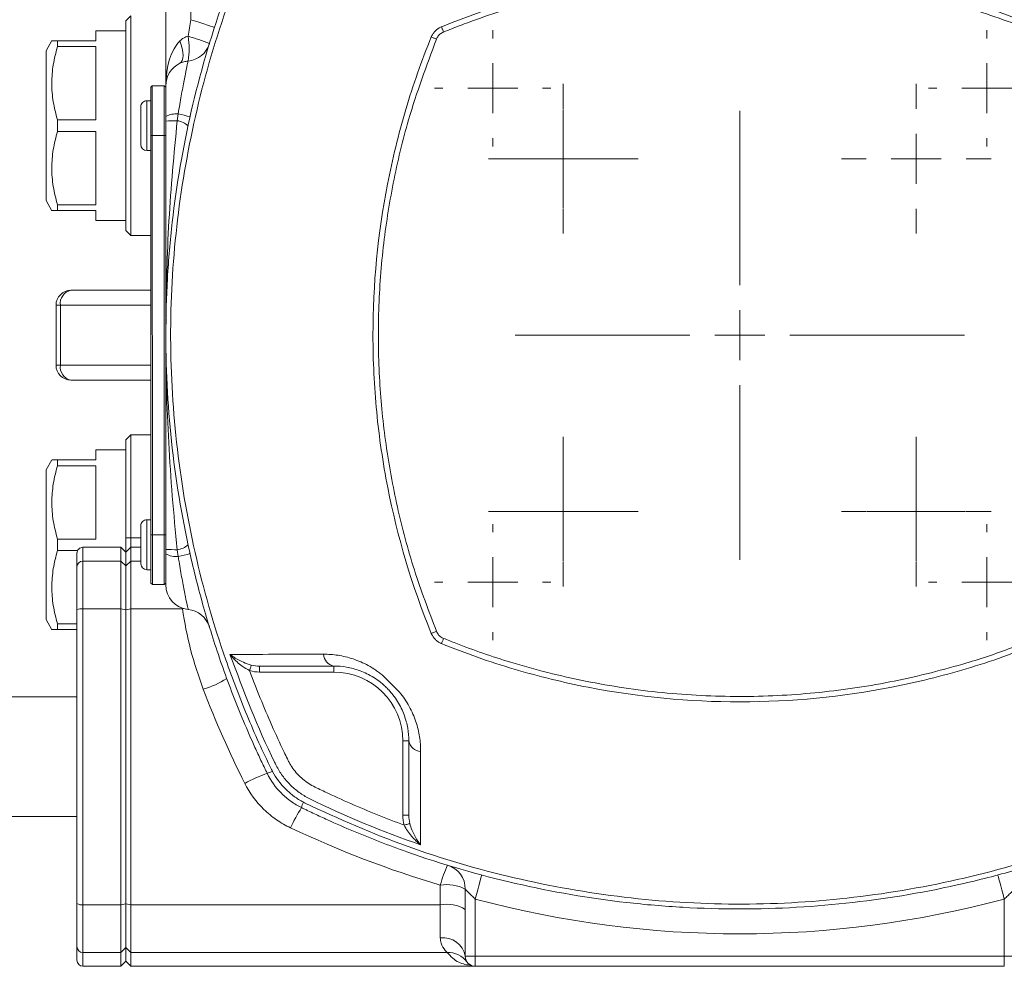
# Model space of a CAD drawing. Header units: millimetres. Extents: x -1 to 774, y -144 to 719.
# Tile 2 of 38: x 93 to 191, y -115 to -20. Entities that reach past the tile are written whole.
import ezdxf

# ---------------------------------------------------------------- set-up
doc = ezdxf.new("R2010")
doc.units = ezdxf.units.MM

# ---------------------------------------------------------------- blocks, each defined once
blk = doc.blocks.new('SW_CENTERMARKSYMBOL_5')
at = {"color": 0, "linetype": 'Continuous', "lineweight": 0}
for p, q in [((0, 5), (0, 20)), ((0, 0), (0, 2.5)), ((-5, 0), (-20, 0)), ((0, 0), (-2.5, 0)), ((0, 0), (0, -2.5)), ((0, 0), (2.5, 0)), ((5, 0), (20, 0)), ((0, -5), (0, -20))]:
    blk.add_line(p, q, dxfattribs=at)
blk = doc.blocks.new('SW_CENTERMARKSYMBOL_8')
at = {"color": 0, "linetype": 'Continuous', "lineweight": 0}
for p, q in [((0, 5), (0, 7.5)), ((0, 0), (0, 2.5)), ((-5, 0), (-7.5, 0)), ((0, 0), (-2.5, 0)), ((0, 0), (0, -2.5)), ((0, 0), (2.5, 0)), ((5, 0), (7.5, 0)), ((0, -5), (0, -7.5))]:
    blk.add_line(p, q, dxfattribs=at)
blk = doc.blocks.new('SW_CENTERMARKSYMBOL_10')
at = {"color": 0, "linetype": 'Continuous', "lineweight": 0}
for p, q in [((0, 5), (0, 7.5)), ((0, 0), (0, 2.5)), ((-5, 0), (-7.5, 0)), ((0, 0), (-2.5, 0)), ((0, 0), (0, -2.5)), ((0, 0), (2.5, 0)), ((5, 0), (7.5, 0)), ((0, -5), (0, -7.5))]:
    blk.add_line(p, q, dxfattribs=at)
blk = doc.blocks.new('SW_CENTERMARKSYMBOL_11')
at = {"color": 0, "linetype": 'Continuous', "lineweight": 0}
for p, q in [((0, 5), (0, 7.5)), ((0, 0), (0, 2.5)), ((-5, 0), (-7.5, 0)), ((0, 0), (-2.5, 0)), ((0, 0), (0, -2.5)), ((0, 0), (2.5, 0)), ((5, 0), (7.5, 0)), ((0, -5), (0, -7.5))]:
    blk.add_line(p, q, dxfattribs=at)
blk = doc.blocks.new('SW_CENTERMARKSYMBOL_12')
at = {"color": 0, "linetype": 'Continuous', "lineweight": 0}
for p, q in [((0, 5), (0, 7.5)), ((0, 0), (0, 2.5)), ((-5, 0), (-7.5, 0)), ((0, 0), (-2.5, 0)), ((0, 0), (0, -2.5)), ((0, 0), (2.5, 0)), ((5, 0), (7.5, 0)), ((0, -5), (0, -7.5))]:
    blk.add_line(p, q, dxfattribs=at)
blk = doc.blocks.new('SW_CENTERMARKSYMBOL_13')
at = {"color": 0, "linetype": 'Continuous', "lineweight": 0}
for p, q in [((0, 2.5), (0, 4.95)), ((0, 0), (0, 2.5)), ((-2.5, 0), (-4.95, 0)), ((0, 0), (-2.5, 0)), ((0, 0), (0, -2.5)), ((0, 0), (2.5, 0)), ((2.5, 0), (4.95, 0)), ((0, -2.5), (0, -4.95))]:
    blk.add_line(p, q, dxfattribs=at)
blk = doc.blocks.new('SW_CENTERMARKSYMBOL_15')
at = {"color": 0, "linetype": 'Continuous', "lineweight": 0}
for p, q in [((0, 5), (0, 5.825)), ((0, 0), (0, 2.5)), ((-5, 0), (-5.825, 0)), ((0, 0), (-2.5, 0)), ((0, 0), (0, -2.5)), ((0, 0), (2.5, 0)), ((5, 0), (5.825, 0)), ((0, -5), (0, -5.825))]:
    blk.add_line(p, q, dxfattribs=at)
blk = doc.blocks.new('SW_CENTERMARKSYMBOL_16')
at = {"color": 0, "linetype": 'Continuous', "lineweight": 0}
for p, q in [((0, 5), (0, 22.5)), ((0, 0), (0, 2.5)), ((-5, 0), (-22.5, 0)), ((0, 0), (-2.5, 0)), ((0, 0), (0, -2.5)), ((0, 0), (2.5, 0)), ((5, 0), (22.5, 0)), ((0, -5), (0, -22.5))]:
    blk.add_line(p, q, dxfattribs=at)
blk = doc.blocks.new('SW_CENTERMARKSYMBOL_17')
at = {"color": 0, "linetype": 'Continuous', "lineweight": 0}
for p, q in [((0, 5), (0, 5.825)), ((0, 0), (0, 2.5)), ((-5, 0), (-5.825, 0)), ((0, 0), (-2.5, 0)), ((0, 0), (0, -2.5)), ((0, 0), (2.5, 0)), ((5, 0), (5.825, 0)), ((0, -5), (0, -5.825))]:
    blk.add_line(p, q, dxfattribs=at)
blk = doc.blocks.new('SW_CENTERMARKSYMBOL_18')
at = {"color": 0, "linetype": 'Continuous', "lineweight": 0}
for p, q in [((0, 5), (0, 5.825)), ((0, 0), (0, 2.5)), ((-5, 0), (-5.825, 0)), ((0, 0), (-2.5, 0)), ((0, 0), (0, -2.5)), ((0, 0), (2.5, 0)), ((5, 0), (5.825, 0)), ((0, -5), (0, -5.825))]:
    blk.add_line(p, q, dxfattribs=at)
blk = doc.blocks.new('SW_CENTERMARKSYMBOL_19')
at = {"color": 0, "linetype": 'Continuous', "lineweight": 0}
for p, q in [((0, 5), (0, 5.825)), ((0, 0), (0, 2.5)), ((-5, 0), (-5.825, 0)), ((0, 0), (-2.5, 0)), ((0, 0), (0, -2.5)), ((0, 0), (2.5, 0)), ((5, 0), (5.825, 0)), ((0, -5), (0, -5.825))]:
    blk.add_line(p, q, dxfattribs=at)
blk = doc.blocks.new('SW_CENTERMARKSYMBOL_20')
at = {"color": 0, "linetype": 'Continuous', "lineweight": 0}
for p, q in [((0, 2.5), (0, 4.95)), ((0, 0), (0, 2.5)), ((-2.5, 0), (-4.95, 0)), ((0, 0), (-2.5, 0)), ((0, 0), (0, -2.5)), ((0, 0), (2.5, 0)), ((2.5, 0), (4.95, 0)), ((0, -2.5), (0, -4.95))]:
    blk.add_line(p, q, dxfattribs=at)
blk = doc.blocks.new('SW_CENTERMARKSYMBOL_21')
at = {"color": 0, "linetype": 'Continuous', "lineweight": 0}
for p, q in [((0, 2.5), (0, 4.95)), ((0, 0), (0, 2.5)), ((-2.5, 0), (-4.95, 0)), ((0, 0), (-2.5, 0)), ((0, 0), (0, -2.5)), ((0, 0), (2.5, 0)), ((2.5, 0), (4.95, 0)), ((0, -2.5), (0, -4.95))]:
    blk.add_line(p, q, dxfattribs=at)

msp = doc.modelspace()

# ---------------------------------------------------------------- linework, layer by layer
at = {"color": 7, "linetype": 'Continuous', "lineweight": 15}
for p, q in [((107.47, -26.337), (107.469, 23.663)), ((109.969, 23.663), (109.97, -19.714)), ((103.97, -19.337), (103.47, -19.837)), ((103.47, -20.837), (100.47, -20.837)), ((96.06, -21.815), (95.47, -22.837)), ((96.625, -21.837), (100.47, -21.837)), ((100.47, -22.413), (96.625, -22.413)), ((106.12, -26.337), (105.97, -26.487)), ((106.12, -26.337), (107.32, -26.337)), ((107.47, -26.487), (107.32, -26.337)), ((105.97, -27.837), (105.57, -27.837)), ((107.47, -29.872), (107.47, -29.416)), ((108.613, -29.842), (108.714, -29.157)), ((96.625, -29.761), (100.47, -29.761)), ((100.47, -30.913), (96.625, -30.913)), ((106.12, -31.337), (105.97, -31.337)), ((105.972, -71.337), (105.97, -31.337)), ((106.12, -31.337), (107.32, -31.337)), ((106.12, -31.337), (106.122, -71.337)), ((107.47, -31.337), (107.32, -31.337)), ((107.322, -71.337), (107.32, -31.337)), ((107.47, -31.337), (107.471, -51.162)), ((105.571, -32.837), (105.971, -32.837)), ((95.471, -37.837), (96.061, -38.86)), ((96.625, -38.261), (100.471, -38.261)), ((100.471, -38.837), (96.625, -38.837)), ((100.471, -39.837), (103.471, -39.837)), ((103.471, -40.837), (103.971, -41.337)), ((103.971, -41.337), (105.971, -41.337)), ((97.972, -46.835), (105.971, -46.835)), ((96.472, -48.335), (96.911, -48.335)), ((96.472, -48.335), (96.472, -54.335)), ((96.911, -54.335), (96.911, -48.335)), ((107.471, -51.512), (107.472, -71.337)), ((96.472, -54.335), (96.911, -54.335)), ((97.972, -55.835), (105.971, -55.835)), ((103.971, -61.337), (103.471, -61.837)), ((105.971, -61.337), (103.971, -61.337)), ((103.471, -62.837), (100.471, -62.837)), ((96.061, -63.815), (95.471, -64.837)), ((96.626, -63.837), (100.471, -63.837)), ((100.471, -64.413), (96.626, -64.413)), ((105.972, -69.837), (105.572, -69.837)), ((96.626, -71.761), (100.472, -71.761)), ((103.472, -71.66), (103.972, -71.628)), ((106.122, -71.337), (105.972, -71.337)), ((106.122, -71.337), (107.322, -71.337)), ((107.472, -71.337), (107.322, -71.337)), ((98.638, -72.913), (96.626, -72.913)), ((102.972, -72.587), (99.172, -72.587)), ((103.472, -73.087), (102.972, -72.587)), ((103.972, -72.587), (103.472, -73.087)), ((104.972, -72.587), (103.972, -72.587)), ((107.472, -73.257), (107.472, -72.801)), ((108.715, -73.516), (108.614, -72.831)), ((99.172, -73.973), (102.972, -73.973)), ((103.472, -74.465), (102.972, -73.973)), ((103.972, -73.973), (103.472, -74.465)), ((105.572, -74.837), (105.972, -74.837)), ((105.972, -76.187), (106.122, -76.337)), ((106.122, -76.337), (107.322, -76.337)), ((107.322, -76.337), (107.472, -76.187)), ((99.172, -78.757), (102.972, -78.757)), ((103.472, -78.85), (102.972, -78.757)), ((103.972, -78.757), (103.472, -78.85)), ((103.972, -78.757), (109.152, -78.757)), ((95.472, -79.837), (96.063, -80.86)), ((96.627, -80.261), (98.572, -80.261)), ((98.572, -80.837), (96.627, -80.837)), ((124.313, -85.095), (116.858, -85.095)), ((98.572, -87.587), (86.172, -87.587)), ((131.214, -99.45), (131.214, -91.995)), ((86.172, -99.587), (98.572, -99.587)), ((137.473, -113.586), (137.473, -106.847)), ((99.173, -108.417), (102.973, -108.416)), ((103.473, -108.324), (102.973, -108.416)), ((103.973, -108.416), (103.473, -108.324)), ((103.973, -108.416), (134.973, -108.416)), ((138.473, -107.851), (138.473, -113.586)), ((191.473, -113.584), (191.473, -107.849)), ((99.173, -113.2), (102.973, -113.2)), ((103.473, -112.709), (102.973, -113.2)), ((103.973, -113.2), (103.473, -112.709)), ((103.973, -113.2), (135.651, -113.199)), ((102.973, -114.587), (103.473, -114.087)), ((103.473, -114.087), (103.973, -114.587)), ((138.473, -113.586), (191.473, -113.584)), ((99.173, -114.587), (102.973, -114.587)), ((103.973, -114.587), (138.473, -114.586)), ((191.473, -114.584), (138.473, -114.586))]:
    msp.add_line(p, q, dxfattribs=at)
at = {"color": 8, "linetype": 'Continuous', "lineweight": 15}
for p, q in [((96.911, -48.335), (105.971, -48.335)), ((107.472, -50.915), (107.495, -49.595)), ((96.911, -54.335), (105.971, -54.335)), ((103.972, -71.628), (104.972, -71.628)), ((103.972, -73.973), (104.972, -73.973)), ((109.152, -78.757), (109.283, -78.74))]:
    msp.add_line(p, q, dxfattribs=at)
at = {"color": 7, "linetype": 'Continuous', "lineweight": 15, "flags": 128}
for points in [[(103.97, -19.337), (103.97, -19.381), (103.97, -19.733), (103.97, -20.426), (103.97, -21.438), (103.97, -22.735), (103.97, -24.277), (103.97, -26.013), (103.97, -27.889), (103.97, -29.843), (103.97, -31.813), (103.971, -33.736), (103.971, -35.549), (103.971, -37.195), (103.971, -38.62), (103.971, -39.78), (103.971, -40.635), (103.971, -41.16), (103.971, -41.337)], [(109.97, -19.714), (110.434, -19.864), (110.88, -20.009), (111.291, -20.142), (111.652, -20.259), (111.947, -20.355), (112.167, -20.426), (112.303, -20.47), (112.348, -20.485)], [(103.471, -40.837), (103.471, -40.658), (103.471, -40.128), (103.471, -39.264), (103.471, -38.096), (103.471, -36.664), (103.471, -35.017), (103.471, -33.21), (103.47, -31.306), (103.47, -29.368), (103.47, -27.463), (103.47, -25.656), (103.47, -24.009), (103.47, -22.577), (103.47, -21.409), (103.47, -20.546), (103.47, -20.016), (103.47, -19.837), (103.47, -19.837)], [(135.297, -20.954), (135.269, -20.885), (135.241, -20.815), (135.213, -20.747), (135.185, -20.68), (135.158, -20.614), (135.132, -20.55), (135.107, -20.489), (135.083, -20.43)], [(100.47, -21.837), (100.47, -21.404), (100.47, -21.09), (100.47, -20.9), (100.47, -20.837)], [(134.589, -21.663), (134.519, -21.635), (134.45, -21.606), (134.381, -21.578), (134.314, -21.551), (134.248, -21.524), (134.184, -21.498), (134.123, -21.473), (134.064, -21.449)], [(96.625, -22.413), (96.625, -22.334), (96.625, -22.257), (96.625, -22.183), (96.625, -22.11), (96.625, -22.039), (96.625, -21.969), (96.625, -21.902), (96.625, -21.837)], [(100.47, -29.761), (100.47, -28.67), (100.47, -27.601), (100.47, -26.569), (100.47, -25.587), (100.47, -24.669), (100.47, -23.826), (100.47, -23.071), (100.47, -22.413)], [(108.881, -24.087), (109.019, -23.978), (109.12, -23.807), (109.183, -23.577), (109.204, -23.295), (109.183, -22.97), (109.12, -22.611), (109.019, -22.23), (108.88, -21.837)], [(95.471, -37.837), (95.471, -37.738), (95.471, -37.304), (95.471, -36.545), (95.471, -35.495), (95.471, -34.204), (95.471, -32.732), (95.47, -31.148), (95.47, -29.526), (95.47, -27.942), (95.47, -26.47), (95.47, -25.179), (95.47, -24.129), (95.47, -23.37), (95.47, -22.936), (95.47, -22.837)], [(105.97, -31.337), (105.97, -30.39), (105.97, -29.481), (105.97, -28.642), (105.97, -27.907), (105.97, -27.304), (105.97, -26.856), (105.97, -26.58), (105.97, -26.487)], [(106.12, -26.337), (106.12, -26.433), (106.12, -26.717), (106.12, -27.179), (106.12, -27.801), (106.12, -28.559), (106.12, -29.423), (106.12, -30.361), (106.12, -31.337)], [(107.32, -31.337), (107.32, -30.361), (107.32, -29.423), (107.32, -28.559), (107.32, -27.801), (107.32, -27.179), (107.32, -26.717), (107.32, -26.433), (107.32, -26.337)], [(107.47, -29.416), (107.47, -28.797), (107.47, -28.211), (107.47, -27.679), (107.47, -27.217), (107.47, -26.842), (107.47, -26.564), (107.47, -26.394), (107.47, -26.337)], [(104.97, -30.337), (104.97, -29.61), (104.97, -28.993), (104.97, -28.581), (104.97, -28.437)], [(107.47, -29.416), (107.47, -29.481), (107.47, -30.39), (107.47, -31.337)], [(96.625, -30.913), (96.625, -30.769), (96.625, -30.625), (96.625, -30.481), (96.625, -30.337), (96.625, -30.193), (96.625, -30.049), (96.625, -29.905), (96.625, -29.761)], [(104.97, -32.237), (104.97, -32.092), (104.97, -31.68), (104.97, -31.064), (104.97, -30.337)], [(100.471, -38.261), (100.471, -37.603), (100.471, -36.848), (100.471, -36.005), (100.471, -35.087), (100.471, -34.105), (100.471, -33.073), (100.47, -32.004), (100.47, -30.913)], [(96.625, -38.837), (96.625, -38.772), (96.625, -38.704), (96.625, -38.635), (96.625, -38.564), (96.625, -38.491), (96.625, -38.416), (96.625, -38.34), (96.625, -38.261)], [(100.471, -39.837), (100.471, -39.773), (100.471, -39.583), (100.471, -39.27), (100.471, -38.837)], [(103.472, -71.66), (103.472, -69.718), (103.472, -67.867), (103.471, -66.173), (103.471, -64.696), (103.471, -63.486), (103.471, -62.588), (103.471, -62.031), (103.471, -61.837), (103.471, -61.837)], [(103.971, -61.337), (103.971, -61.356), (103.971, -61.651), (103.971, -62.296), (103.971, -63.268), (103.971, -64.537), (103.971, -66.06), (103.972, -67.788), (103.972, -69.664), (103.972, -71.628)], [(100.471, -63.837), (100.471, -63.404), (100.471, -63.09), (100.471, -62.9), (100.471, -62.837)], [(96.626, -64.413), (96.626, -64.334), (96.626, -64.257), (96.626, -64.183), (96.626, -64.11), (96.626, -64.039), (96.626, -63.969), (96.626, -63.902), (96.626, -63.837)], [(95.472, -79.837), (95.472, -79.738), (95.472, -79.304), (95.472, -78.545), (95.472, -77.495), (95.472, -76.204), (95.472, -74.732), (95.472, -73.148), (95.472, -71.526), (95.472, -69.942), (95.472, -68.47), (95.471, -67.179), (95.471, -66.129), (95.471, -65.37), (95.471, -64.936), (95.471, -64.837)], [(100.472, -71.761), (100.472, -70.67), (100.472, -69.601), (100.472, -68.569), (100.471, -67.587), (100.471, -66.669), (100.471, -65.826), (100.471, -65.071), (100.471, -64.413)], [(104.972, -72.337), (104.972, -71.61), (104.972, -70.993), (104.972, -70.581), (104.972, -70.437)], [(96.626, -72.913), (96.626, -72.769), (96.626, -72.625), (96.626, -72.481), (96.626, -72.337), (96.626, -72.193), (96.626, -72.049), (96.626, -71.905), (96.626, -71.761)], [(103.472, -73.087), (103.472, -72.871), (103.472, -72.284), (103.472, -71.66)], [(103.972, -71.628), (103.972, -72.147), (103.972, -72.587)], [(105.972, -76.187), (105.972, -76.093), (105.972, -75.817), (105.972, -75.369), (105.972, -74.766), (105.972, -74.031), (105.972, -73.193), (105.972, -72.283), (105.972, -71.337)], [(106.122, -71.337), (106.122, -72.312), (106.122, -73.25), (106.122, -74.114), (106.122, -74.872), (106.122, -75.494), (106.122, -75.956), (106.122, -76.241), (106.122, -76.337)], [(107.322, -76.337), (107.322, -76.241), (107.322, -75.956), (107.322, -75.494), (107.322, -74.872), (107.322, -74.114), (107.322, -73.25), (107.322, -72.312), (107.322, -71.337)], [(107.472, -71.337), (107.472, -72.283), (107.472, -73.193), (107.472, -73.257)], [(102.972, -73.973), (102.972, -73.368), (102.972, -72.934), (102.972, -72.674), (102.972, -72.587)], [(103.972, -72.587), (103.972, -72.587), (103.972, -72.678), (103.972, -72.94), (103.972, -73.372), (103.972, -73.973)], [(104.972, -74.237), (104.972, -74.092), (104.972, -73.68), (104.972, -73.064), (104.972, -72.337)], [(98.572, -74.563), (98.572, -73.962), (98.572, -73.532), (98.572, -73.273), (98.572, -73.187)], [(99.172, -73.973), (99.172, -74.205), (99.172, -74.564), (99.172, -75.041), (99.172, -75.627), (99.172, -76.307), (99.172, -77.067), (99.172, -77.89), (99.172, -78.757)], [(102.972, -78.757), (102.972, -77.89), (102.972, -77.067), (102.972, -76.307), (102.972, -75.627), (102.972, -75.041), (102.972, -74.564), (102.972, -74.205), (102.972, -73.973)], [(103.472, -74.465), (103.472, -73.867), (103.472, -73.438), (103.472, -73.178), (103.472, -73.087), (103.472, -73.087)], [(103.472, -73.087), (103.472, -73.173), (103.472, -73.432), (103.472, -73.863), (103.472, -74.465)], [(103.972, -73.973), (103.972, -74.205), (103.972, -74.564), (103.972, -75.041), (103.972, -75.627), (103.972, -76.307), (103.972, -77.067), (103.972, -77.89), (103.972, -78.757)], [(107.472, -76.337), (107.472, -76.279), (107.472, -76.109), (107.472, -75.832), (107.472, -75.456), (107.472, -74.994), (107.472, -74.462), (107.472, -73.877), (107.472, -73.257)], [(98.572, -78.868), (98.572, -78.088), (98.572, -77.347), (98.572, -76.663), (98.572, -76.051), (98.572, -75.524), (98.572, -75.094), (98.572, -74.772), (98.572, -74.563)], [(103.472, -78.85), (103.472, -78.055), (103.472, -77.301), (103.472, -76.604), (103.472, -75.98), (103.472, -75.444), (103.472, -75.006), (103.472, -74.677), (103.472, -74.465)], [(103.472, -74.465), (103.472, -74.677), (103.472, -75.006), (103.472, -75.444), (103.472, -75.98), (103.472, -76.604), (103.472, -77.301), (103.472, -78.055), (103.472, -78.85)], [(98.573, -108.305), (98.573, -104.654), (98.572, -100.978), (98.572, -97.287), (98.572, -93.587), (98.572, -89.887), (98.572, -86.196), (98.572, -82.52), (98.572, -78.868)], [(99.172, -78.757), (99.172, -82.436), (99.172, -86.14), (99.172, -89.859), (99.172, -93.587), (99.172, -97.314), (99.172, -101.034), (99.173, -104.737), (99.173, -108.417)], [(102.973, -108.416), (102.973, -104.737), (102.972, -101.034), (102.972, -97.314), (102.972, -93.587), (102.972, -89.859), (102.972, -86.14), (102.972, -82.436), (102.972, -78.757)], [(103.473, -108.324), (103.473, -104.668), (103.472, -100.987), (103.472, -97.291), (103.472, -93.587), (103.472, -89.882), (103.472, -86.186), (103.472, -82.506), (103.472, -78.85)], [(103.472, -78.85), (103.472, -82.506), (103.472, -86.186), (103.472, -89.882), (103.472, -93.587), (103.472, -97.291), (103.472, -100.987), (103.473, -104.668), (103.473, -108.324)], [(103.972, -78.757), (103.972, -82.436), (103.972, -86.14), (103.972, -89.859), (103.972, -93.587), (103.972, -97.314), (103.972, -101.034), (103.973, -104.737), (103.973, -108.416)], [(96.627, -80.837), (96.627, -80.772), (96.627, -80.704), (96.627, -80.635), (96.627, -80.564), (96.627, -80.491), (96.627, -80.416), (96.627, -80.34), (96.627, -80.261)], [(134.59, -81.009), (134.521, -81.037), (134.451, -81.065), (134.383, -81.093), (134.316, -81.121), (134.25, -81.148), (134.186, -81.174), (134.125, -81.199), (134.066, -81.223)], [(135.299, -81.717), (135.271, -81.787), (135.242, -81.856), (135.214, -81.925), (135.187, -81.992), (135.16, -82.058), (135.134, -82.122), (135.109, -82.183), (135.085, -82.242)], [(116.032, -84.394), (116.024, -84.423), (116.011, -84.467), (115.994, -84.526), (115.974, -84.596), (115.95, -84.677), (115.924, -84.765), (115.897, -84.859), (115.869, -84.956)], [(116.858, -84.495), (116.858, -84.507), (116.858, -84.541), (116.858, -84.596), (116.858, -84.671), (116.858, -84.762), (116.858, -84.865), (116.858, -84.978), (116.858, -85.095)], [(124.313, -84.495), (124.313, -84.506), (124.313, -84.54), (124.313, -84.596), (124.313, -84.671), (124.313, -84.761), (124.313, -84.865), (124.313, -84.978), (124.313, -85.095)], [(131.814, -91.995), (131.802, -91.995), (131.768, -91.995), (131.712, -91.995), (131.638, -91.995), (131.547, -91.995), (131.443, -91.995), (131.331, -91.995), (131.214, -91.995)], [(131.814, -99.45), (131.802, -99.45), (131.768, -99.45), (131.713, -99.45), (131.638, -99.45), (131.547, -99.45), (131.443, -99.45), (131.331, -99.45), (131.214, -99.45)], [(131.915, -100.276), (131.886, -100.284), (131.841, -100.297), (131.783, -100.314), (131.713, -100.335), (131.632, -100.358), (131.544, -100.384), (131.45, -100.411), (131.353, -100.44)], [(138.473, -107.851), (138.599, -107.38), (138.72, -106.927), (138.832, -106.509), (138.93, -106.143), (139.01, -105.843), (139.07, -105.62), (139.106, -105.482), (139.119, -105.436)], [(191.473, -107.849), (191.347, -107.378), (191.225, -106.925), (191.114, -106.508), (191.016, -106.142), (190.935, -105.841), (190.875, -105.618), (190.839, -105.481), (190.826, -105.434)], [(134.973, -108.416), (134.973, -108.17), (134.973, -107.924), (134.973, -107.678), (134.973, -107.432), (134.973, -107.185), (134.973, -106.939), (134.973, -106.692), (134.973, -106.445)], [(98.573, -112.611), (98.573, -112.402), (98.573, -112.079), (98.573, -111.65), (98.573, -111.123), (98.573, -110.51), (98.573, -109.826), (98.573, -109.086), (98.573, -108.305)], [(99.173, -108.417), (99.173, -109.284), (99.173, -110.106), (99.173, -110.867), (99.173, -111.547), (99.173, -112.132), (99.173, -112.61), (99.173, -112.968), (99.173, -113.2)], [(102.973, -113.2), (102.973, -112.968), (102.973, -112.61), (102.973, -112.132), (102.973, -111.547), (102.973, -110.866), (102.973, -110.106), (102.973, -109.284), (102.973, -108.416)], [(103.473, -112.709), (103.473, -112.496), (103.473, -112.168), (103.473, -111.73), (103.473, -111.193), (103.473, -110.57), (103.473, -109.873), (103.473, -109.119), (103.473, -108.324)], [(103.473, -108.324), (103.473, -109.119), (103.473, -109.873), (103.473, -110.57), (103.473, -111.193), (103.473, -111.73), (103.473, -112.168), (103.473, -112.496), (103.473, -112.709)], [(103.973, -108.416), (103.973, -109.284), (103.973, -110.106), (103.973, -110.866), (103.973, -111.547), (103.973, -112.132), (103.973, -112.61), (103.973, -112.968), (103.973, -113.2)], [(134.973, -111.738), (134.973, -111.398), (134.973, -111.031), (134.973, -110.64), (134.973, -110.228), (134.973, -109.796), (134.973, -109.348), (134.973, -108.887), (134.973, -108.416)], [(98.573, -113.987), (98.573, -113.901), (98.573, -113.642), (98.573, -113.212), (98.573, -112.611)], [(102.973, -114.587), (102.973, -114.5), (102.973, -114.239), (102.973, -113.806), (102.973, -113.2)], [(103.473, -114.087), (103.473, -114), (103.473, -113.742), (103.473, -113.311), (103.473, -112.709)], [(103.473, -112.709), (103.473, -113.311), (103.473, -113.742), (103.473, -114), (103.473, -114.087)], [(103.973, -113.2), (103.973, -113.806), (103.973, -114.239), (103.973, -114.5), (103.973, -114.587)], [(137.473, -113.586), (137.492, -113.586), (137.549, -113.586), (137.641, -113.586), (137.766, -113.586), (137.917, -113.586), (138.09, -113.586), (138.278, -113.586), (138.473, -113.586)], [(138.473, -114.586), (138.473, -114.567), (138.473, -114.51), (138.473, -114.417), (138.473, -114.293), (138.473, -114.141), (138.473, -113.968), (138.473, -113.781), (138.473, -113.586)], [(192.473, -113.584), (192.454, -113.584), (192.397, -113.584), (192.304, -113.584), (192.18, -113.584), (192.028, -113.584), (191.855, -113.584), (191.668, -113.584), (191.473, -113.584)], [(191.473, -114.584), (191.473, -114.565), (191.473, -114.508), (191.473, -114.416), (191.473, -114.291), (191.473, -114.14), (191.473, -113.967), (191.473, -113.779), (191.473, -113.584)]]:
    msp.add_lwpolyline(points, dxfattribs=at)
at = {"color": 8, "linetype": 'Continuous', "lineweight": 15, "flags": 128}
for points in [[(105.571, -32.837), (105.571, -32.646), (105.57, -32.104), (105.57, -31.293), (105.57, -30.337), (105.57, -29.38), (105.57, -28.569), (105.57, -28.027), (105.57, -27.837), (105.57, -27.837)], [(105.572, -74.837), (105.572, -74.646), (105.572, -74.104), (105.572, -73.293), (105.572, -72.337), (105.572, -71.38), (105.572, -70.569), (105.572, -70.027), (105.572, -69.837), (105.572, -69.837)], [(99.172, -72.587), (99.172, -72.674), (99.172, -72.934), (99.172, -73.368), (99.172, -73.973)], [(99.173, -113.2), (99.173, -113.806), (99.173, -114.239), (99.173, -114.5), (99.173, -114.587)]]:
    msp.add_lwpolyline(points, dxfattribs=at)
at = {"color": 7, "linetype": 'Continuous', "lineweight": 15}
for centre, radius, start, end in [((105.051, -38.413), 17.661, 67.40372, 74.71082), ((102.907, -22.619), 6.913, 349.65876, 10.3445), ((109.451, -21.378), 2.495, 275.91859, 342.98055), ((109.97, -26.337), 2.5, 115.84355, 180.00162), ((105.57, -28.437), 0.6, 90.00162, 180.00162), ((108.52, -31.337), 2.189, 84.92723, 118.65778), ((104.054, -50.878), 22.215, 74.7539, 77.89323), ((108.423, -44.41), 14.569, 89.25225, 93.74887), ((108.364, -31.829), 2.002, 48.16193, 82.8665), ((105.57, -32.237), 0.6, 180.00162, 270.00162), ((97.972, -48.335), 1.5, 90, 180), ((98.237, -48.148), 1.339, 101.42175, 188.04962), ((97.972, -54.335), 1.5, 180, 270), ((98.237, -54.523), 1.339, 171.95038, 258.57825), ((105.572, -70.437), 0.6, 90.00162, 180.00162), ((99.172, -73.187), 0.6, 90.00162, 180.00162), ((108.423, -58.263), 14.569, 266.2544, 270.75101), ((108.366, -70.844), 2.002, 277.13646, 311.84166), ((99.167, -74.568), 0.595, 89.50537, 179.49652), ((108.521, -71.336), 2.189, 241.34542, 275.07587), ((104.054, -51.795), 22.215, 282.11002, 285.24932), ((105.572, -74.237), 0.6, 180.00162, 270.00162), ((109.972, -76.337), 2.5, 180.00162, 264.03476), ((99.027, -79.65), 0.904, 80.78509, 120.22164), ((109.452, -81.309), 2.5, 17.00443, 84.03476), ((124.524, -83.252), 1.261, 182.58533, 260.38362), ((108.982, -78.784), 8.329, 285.6306, 303.45533), ((124.314, -91.995), 6.9, 0.00162, 90.00162), ((133.056, -91.784), 1.261, 189.61993, 267.4179), ((124.934, -114.419), 20.527, 110.86058, 117.74403), ((117.249, -93.338), 1.937, 281.17889, 298.11879), ((122.954, -99.051), 1.919, 151.86686, 168.96996), ((133.074, -106.503), 14.326, 146.91945, 156.13656), ((145.198, -109.079), 10.559, 154.04225, 165.55982), ((134.973, -106.847), 2.5, 0.00162, 72.98297), ((135.582, -110.635), 4.234, 63.46914, 98.27018), ((99.028, -107.524), 0.904, 239.78056, 279.2188), ((135.576, -112.135), 3.768, 59.78067, 99.21892), ((164.97, -8.835), 102.5, 255.01837, 284.98487), ((135.256, -113.969), 2.249, 9.82178, 97.24369), ((99.168, -112.605), 0.595, 180.50727, 270.49784), ((135.724, -115.614), 2.416, 36.49389, 91.74792), ((99.173, -113.987), 0.6, 180.00162, 270.00162), ((138.473, -113.586), 1, 180.00162, 270.00162)]:
    msp.add_arc(centre, radius, start, end, dxfattribs=at)
msp.add_ellipse((109.97, -26.337), major_axis=(0, 5), ratio=0.5, start_param=0.451027, end_param=1.570796, dxfattribs=at)
for points, knots in [([(117.624, -95.238), (117.572, -95.131), (117.52, -95.024), (117.416, -94.809), (117.261, -94.487), (116.903, -93.734), (116.203, -92.22), (115.631, -90.911), (114.526, -88.277), (113.839, -86.5), (112.566, -82.905), (111.983, -81.093), (110.924, -77.455), (110.449, -75.628), (109.179, -70.119), (108.543, -66.412), (107.689, -58.928), (107.471, -55.151), (107.471, -49.431), (107.525, -47.529), (107.741, -43.749), (107.902, -41.867), (108.543, -36.252), (109.18, -32.545), (110.872, -25.203), (111.927, -21.569), (113.836, -16.175), (114.523, -14.397), (115.629, -11.762), (116.01, -10.889), (116.6, -9.588), (116.9, -8.939), (117.258, -8.186), (117.414, -7.863), (117.518, -7.649), (117.57, -7.542), (117.622, -7.434)], [0, 0, 0, 0, 0.003906, 0.003906, 0.007813, 0.015625, 0.03125, 0.0625, 0.0625, 0.125, 0.125, 0.1875, 0.1875, 0.25, 0.25, 0.375, 0.375, 0.5, 0.5, 0.5625, 0.5625, 0.625, 0.625, 0.75, 0.75, 0.875, 0.875, 0.9375, 0.9375, 0.96875, 0.96875, 0.984375, 0.992188, 0.996094, 0.996094, 1, 1, 1, 1]), ([(118.065, -7.805), (118.065, -7.805), (116.503, -11.153), (113.522, -17.96), (110.399, -28.697), (108.44, -39.728), (107.739, -50.915), (108.346, -62.106), (110.204, -73.156), (112.798, -82.264), (115.562, -89.453), (117.179, -93.089), (118.068, -94.867), (118.068, -94.867)], [0, 0, 0, 0, 0.000001, 0.122979, 0.246959, 0.371334, 0.495302, 0.619275, 0.743655, 0.867641, 0.93382, 0.999999, 1, 1, 1, 1]), ([(135.083, -20.43), (136.274, -19.945), (137.477, -19.49), (139.902, -18.638), (141.127, -18.242), (144.813, -17.146), (147.29, -16.539), (154.777, -15.08), (159.843, -14.586), (170.127, -14.588), (175.201, -15.083), (181.46, -16.307), (182.708, -16.582), (185.195, -17.194), (186.436, -17.532), (190.129, -18.635), (192.555, -19.489), (194.935, -20.46)], [0, 0, 0, 0, 0.0625, 0.0625, 0.125, 0.125, 0.25, 0.25, 0.5, 0.5, 0.75, 0.75, 0.8125, 0.8125, 0.875, 0.875, 1, 1, 1, 1]), ([(195.509, -22.051), (195.435, -21.832), (195.32, -21.493), (195, -21.118), (194.234, -20.757), (191.37, -19.699), (186.306, -17.954), (179.321, -16.348), (172.177, -15.351), (164.671, -15.001), (156.862, -15.413), (148.842, -16.668), (142.499, -18.338), (138.301, -19.785), (136.4, -20.509), (135.571, -20.844), (135.297, -20.954)], [0, 0, 0, 0, 0.011073, 0.017081, 0.023083, 0.051387, 0.164711, 0.280286, 0.396106, 0.51168, 0.641672, 0.772015, 0.90201, 0.956946, 0.985794, 1, 1, 1, 1]), ([(134.096, -21.371), (134.144, -21.272), (134.202, -21.179), (134.328, -21.002), (134.398, -20.919), (134.63, -20.689), (134.809, -20.559), (135.005, -20.462)], [0, 0, 0, 0, 0.25, 0.25, 0.5, 0.5, 1, 1, 1, 1]), ([(135.005, -20.462), (135.005, -20.462), (135.005, -20.462), (135.005, -20.462), (135.031, -20.451), (135.057, -20.44), (135.083, -20.43)], [-0.00000006, -0.00000006, -0.00000006, -0.00000006, 0, 0, 0, 0.00008441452, 0.00008441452, 0.00008441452, 0.00008441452]), ([(108.88, -21.837), (108.993, -21.728), (109.116, -21.631), (109.393, -21.471), (109.546, -21.41), (109.708, -21.377)], [0, 0, 0, 0, 0.5, 0.5, 1, 1, 1, 1]), ([(134.066, -81.223), (132.126, -76.454), (130.678, -71.574), (129.214, -64.094), (128.844, -61.574), (128.472, -57.752), (128.379, -56.468), (128.254, -53.902), (128.223, -52.622), (128.222, -46.239), (128.709, -41.186), (129.924, -34.937), (130.197, -33.69), (130.806, -31.204), (131.142, -29.963), (132.242, -26.262), (133.094, -23.833), (134.064, -21.449)], [0, 0, 0, 0, 0.25, 0.25, 0.375, 0.375, 0.4375, 0.4375, 0.5, 0.5, 0.75, 0.75, 0.8125, 0.8125, 0.875, 0.875, 1, 1, 1, 1]), ([(134.589, -21.663), (133.593, -24.335), (131.838, -29.048), (130.18, -36.069), (129.157, -42.584), (128.697, -49.23), (128.801, -55.836), (129.446, -62.293), (130.607, -68.616), (132.265, -74.893), (133.815, -78.97), (134.59, -81.009)], [0, 0, 0, 0, 0.140474, 0.247749, 0.355023, 0.465418, 0.575813, 0.680421, 0.785029, 0.892514, 1, 1, 1, 1]), ([(134.064, -21.449), (134.075, -21.423), (134.085, -21.397), (134.096, -21.371), (134.096, -21.371), (134.096, -21.371), (134.096, -21.371)], [0, 0, 0, 0, 0.00008451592, 0.00008451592, 0.00008451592, 0.00008457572, 0.00008457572, 0.00008457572, 0.00008457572]), ([(135.297, -20.954), (135.166, -21.016), (134.901, -21.141), (134.684, -21.427), (134.609, -21.612), (134.589, -21.663)], [0, 0, 0, 0, 0.418252, 0.841086, 1, 1, 1, 1]), ([(96.625, -22.413), (96.446, -23.015), (96.301, -23.621), (96.102, -24.841), (96.048, -25.455), (96.047, -26.693), (96.1, -27.319), (96.3, -28.549), (96.445, -29.157), (96.625, -29.761)], [0, 0, 0, 0, 0.25, 0.25, 0.5, 0.5, 0.75, 0.75, 1, 1, 1, 1]), ([(96.098, -21.837), (96.087, -21.837), (96.047, -21.837), (96.316, -21.837), (96.571, -21.837), (96.625, -21.837)], [0, 0, 0, 0, 0.249744, 0.842193, 1, 1, 1, 1]), ([(108.714, -29.157), (108.764, -28.838), (108.91, -27.922), (109.17, -26.479), (109.445, -25.089), (109.65, -24.125), (109.689, -23.947), (109.708, -23.86)], [0, 0, 0, 0, 0.117282, 0.337682, 0.559397, 0.783402, 1, 1, 1, 1]), ([(109.708, -23.86), (109.554, -23.875), (109.404, -23.903), (109.128, -23.98), (109, -24.029), (108.881, -24.087)], [0, 0, 0, 0, 0.5, 0.5, 1, 1, 1, 1]), ([(107.47, -29.872), (107.47, -31.675), (107.471, -33.473), (107.471, -37.065), (107.471, -38.855), (107.471, -44.218), (107.471, -47.779), (107.471, -51.337)], [0, 0, 0, 0, 0.25, 0.25, 0.5, 0.5, 1, 1, 1, 1]), ([(96.625, -30.913), (96.446, -31.515), (96.301, -32.121), (96.102, -33.341), (96.049, -33.955), (96.047, -35.193), (96.1, -35.819), (96.3, -37.049), (96.446, -37.657), (96.625, -38.261)], [0, 0, 0, 0, 0.25, 0.25, 0.5, 0.5, 0.75, 0.75, 1, 1, 1, 1]), ([(96.625, -38.837), (96.572, -38.837), (96.321, -38.837), (96.051, -38.837), (96.09, -38.837), (96.102, -38.837)], [0, 0, 0, 0, 0.157805, 0.735383, 1, 1, 1, 1]), ([(108.614, -72.831), (108.43, -71.047), (108.265, -69.259), (107.979, -65.678), (107.859, -63.887), (107.569, -58.512), (107.471, -54.924), (107.471, -51.337)], [0, 0, 0, 0, 0.25, 0.25, 0.5, 0.5, 1, 1, 1, 1]), ([(107.472, -72.801), (107.472, -70.998), (107.472, -69.2), (107.471, -65.609), (107.471, -63.818), (107.471, -58.456), (107.471, -54.894), (107.471, -51.337)], [0, 0, 0, 0, 0.25, 0.25, 0.5, 0.5, 1, 1, 1, 1]), ([(96.1, -63.837), (96.088, -63.837), (96.048, -63.837), (96.317, -63.837), (96.572, -63.837), (96.626, -63.837)], [0, 0, 0, 0, 0.249744, 0.842193, 1, 1, 1, 1]), ([(96.626, -64.413), (96.447, -65.015), (96.302, -65.621), (96.103, -66.841), (96.05, -67.455), (96.048, -68.693), (96.101, -69.319), (96.301, -70.549), (96.447, -71.157), (96.626, -71.761)], [0, 0, 0, 0, 0.25, 0.25, 0.5, 0.5, 0.75, 0.75, 1, 1, 1, 1]), ([(96.626, -72.913), (96.447, -73.515), (96.302, -74.121), (96.103, -75.341), (96.05, -75.955), (96.048, -77.193), (96.101, -77.819), (96.301, -79.049), (96.447, -79.657), (96.627, -80.261)], [0, 0, 0, 0, 0.25, 0.25, 0.5, 0.5, 0.75, 0.75, 1, 1, 1, 1]), ([(109.712, -78.823), (109.704, -78.789), (109.687, -78.711), (109.556, -78.102), (109.353, -77.119), (109.098, -75.805), (108.865, -74.468), (108.743, -73.692), (108.715, -73.516)], [0, 0, 0, 0, 0.166719, 0.374488, 0.515055, 0.725533, 0.937904, 1, 1, 1, 1]), ([(111.226, -86.804), (110.73, -85.492), (110.305, -84.166), (109.607, -81.485), (109.335, -80.13), (109.152, -78.757)], [0, 0, 0, 0, 0.5, 0.5, 1, 1, 1, 1]), ([(111.391, -79.745), (111.433, -79.793), (111.547, -79.926), (111.671, -80.149), (111.767, -80.359), (111.813, -80.484), (111.83, -80.538), (111.834, -80.551), (111.837, -80.559), (111.839, -80.565), (111.841, -80.571), (111.84, -80.568), (111.831, -80.539), (111.796, -80.426), (111.779, -80.368)], [0, 0, 0, 0, 0.072883, 0.198599, 0.286704, 0.336747, 0.347372, 0.353687, 0.35983, 0.369218, 0.388753, 0.448252, 0.71846, 1, 1, 1, 1]), ([(96.627, -80.837), (96.573, -80.837), (96.322, -80.837), (96.052, -80.837), (96.091, -80.837), (96.103, -80.837)], [0, 0, 0, 0, 0.157805, 0.735383, 1, 1, 1, 1]), ([(135.299, -81.717), (135.708, -81.882), (137.909, -82.766), (142.601, -84.385), (149.506, -86.129), (157.201, -87.28), (164.9, -87.67), (172.524, -87.294), (180.011, -86.211), (186.568, -84.582), (191.324, -83.053), (193.789, -82.023), (194.834, -81.673), (195.275, -81.281), (195.398, -80.895), (195.499, -80.648), (195.511, -80.617)], [0, 0, 0, 0, 0.021246, 0.114201, 0.23881, 0.363725, 0.488331, 0.609451, 0.730855, 0.851978, 0.934665, 0.970752, 0.981122, 0.987167, 0.998387, 1, 1, 1, 1]), ([(134.098, -81.301), (134.098, -81.301), (134.098, -81.301), (134.098, -81.301), (134.087, -81.275), (134.076, -81.249), (134.066, -81.223)], [-0.00000006, -0.00000006, -0.00000006, -0.00000006, 0, 0, 0, 0.00008441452, 0.00008441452, 0.00008441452, 0.00008441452]), ([(135.007, -82.21), (134.908, -82.162), (134.815, -82.104), (134.638, -81.978), (134.555, -81.908), (134.325, -81.676), (134.195, -81.497), (134.098, -81.301)], [0, 0, 0, 0, 0.25, 0.25, 0.5, 0.5, 1, 1, 1, 1]), ([(134.59, -81.009), (134.652, -81.14), (134.777, -81.405), (135.063, -81.622), (135.248, -81.697), (135.299, -81.717)], [0, 0, 0, 0, 0.418252, 0.841086, 1, 1, 1, 1]), ([(135.085, -82.242), (135.059, -82.231), (135.033, -82.221), (135.007, -82.21), (135.007, -82.21), (135.007, -82.21), (135.007, -82.21)], [0, 0, 0, 0, 0.00008451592, 0.00008451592, 0.00008451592, 0.00008457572, 0.00008457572, 0.00008457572, 0.00008457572]), ([(194.937, -82.208), (192.557, -83.18), (190.13, -84.034), (185.203, -85.505), (182.72, -86.116), (175.219, -87.584), (170.149, -88.081), (159.865, -88.085), (154.796, -87.593), (147.3, -86.134), (144.819, -85.527), (139.895, -84.063), (137.467, -83.211), (135.085, -82.242)], [0, 0, 0, 0, 0.125, 0.125, 0.25, 0.25, 0.5, 0.5, 0.75, 0.75, 0.875, 0.875, 1, 1, 1, 1]), ([(113.901, -83.32), (115.305, -83.321), (116.792, -83.32), (119.918, -83.317), (121.555, -83.313), (123.265, -83.309)], [0, 0, 0, 0, 0.5, 0.5, 1, 1, 1, 1]), ([(118.538, -94.473), (118.538, -94.473), (118.486, -94.36), (116.689, -90.756), (115.273, -86.98), (113.901, -83.32)], [0, 0, 0, 0, 0.000005, 0.030885, 1, 1, 1, 1]), ([(113.901, -83.32), (113.903, -83.321), (113.993, -83.393), (114.388, -83.682), (115.066, -84.086), (115.761, -84.307), (116.032, -84.394)], [0, 0, 0, 0, 0.003547, 0.162044, 0.673325, 1, 1, 1, 1]), ([(115.869, -84.956), (115.614, -84.813), (114.961, -84.445), (114.341, -83.845), (113.984, -83.425), (113.903, -83.322), (113.901, -83.32)], [0, 0, 0, 0, 0.326572, 0.837939, 0.996463, 1, 1, 1, 1]), ([(123.265, -83.309), (123.743, -83.308), (124.23, -83.343), (125.218, -83.496), (125.72, -83.615), (126.741, -83.955), (127.251, -84.173), (128.005, -84.587), (128.256, -84.74), (128.623, -84.99), (128.745, -85.076), (128.985, -85.258), (129.106, -85.353), (129.222, -85.45)], [0, 0, 0, 0, 0.25, 0.25, 0.5, 0.5, 0.75, 0.75, 0.875, 0.875, 0.9375, 0.9375, 1, 1, 1, 1]), ([(124.313, -84.495), (122.979, -84.495), (121.69, -84.495), (119.204, -84.495), (118.006, -84.495), (116.858, -84.495)], [0, 0, 0, 0, 0.5, 0.5, 1, 1, 1, 1]), ([(131.814, -91.995), (131.814, -91.582), (131.78, -91.157), (131.631, -90.292), (131.516, -89.85), (131.266, -89.172), (131.169, -88.943), (130.949, -88.49), (130.825, -88.264), (130.547, -87.816), (130.393, -87.594), (130.135, -87.264), (130.046, -87.156), (129.852, -86.935), (129.746, -86.822), (129.526, -86.6), (129.415, -86.495), (129.247, -86.345), (129.19, -86.296), (129.081, -86.205), (129.026, -86.16), (128.751, -85.942), (128.526, -85.784), (128.072, -85.499), (127.843, -85.372), (127.386, -85.148), (127.157, -85.05), (126.701, -84.881), (126.474, -84.809), (126.027, -84.689), (125.807, -84.642), (125.153, -84.529), (124.728, -84.495), (124.313, -84.495)], [0, 0, 0, 0, 0.125, 0.125, 0.25, 0.25, 0.3125, 0.3125, 0.375, 0.375, 0.4375, 0.4375, 0.46875, 0.46875, 0.5, 0.5, 0.53125, 0.53125, 0.546875, 0.546875, 0.5625, 0.5625, 0.625, 0.625, 0.6875, 0.6875, 0.75, 0.75, 0.8125, 0.8125, 0.875, 0.875, 1, 1, 1, 1]), ([(115.869, -84.956), (116.554, -86.808), (117.295, -88.638), (118.489, -91.347), (118.901, -92.244), (119.432, -93.358), (119.539, -93.581), (119.701, -93.914), (119.756, -94.025), (119.873, -94.24), (119.934, -94.346), (120.259, -94.861), (120.567, -95.239), (121.104, -95.752), (121.295, -95.913), (121.688, -96.203), (121.891, -96.335), (122.31, -96.57), (122.527, -96.672), (122.959, -96.88), (124.041, -97.398), (125.131, -97.895), (127.767, -99.052), (129.55, -99.772), (131.353, -100.44)], [0, 0, 0, 0, 0.25, 0.25, 0.375, 0.375, 0.40625, 0.40625, 0.421875, 0.421875, 0.4375, 0.4375, 0.5, 0.5, 0.53125, 0.53125, 0.5625, 0.5625, 0.59375, 0.59375, 0.625, 0.75, 0.75, 1, 1, 1, 1]), ([(129.222, -85.45), (129.351, -85.588), (129.489, -85.722), (129.763, -85.991), (129.901, -86.128), (130.177, -86.405), (130.316, -86.544), (130.587, -86.819), (130.721, -86.956), (130.858, -87.086)], [0, 0, 0, 0, 0.25, 0.25, 0.5, 0.5, 0.75, 0.75, 1, 1, 1, 1]), ([(130.858, -87.086), (131.252, -87.559), (131.582, -88.05), (131.994, -88.8), (132.117, -89.052), (132.34, -89.562), (132.437, -89.819), (132.691, -90.58), (132.81, -91.082), (132.965, -92.073), (133.001, -92.564), (133, -93.043)], [0, 0, 0, 0, 0.25, 0.25, 0.375, 0.375, 0.5, 0.5, 0.75, 0.75, 1, 1, 1, 1]), ([(131.814, -99.45), (131.814, -98.302), (131.814, -97.104), (131.814, -94.619), (131.814, -93.33), (131.814, -91.995)], [0, 0, 0, 0, 0.5, 0.5, 1, 1, 1, 1]), ([(133, -93.043), (132.995, -95.343), (132.988, -98.668), (132.989, -101.526), (132.989, -102.407)], [0, 0, 0, 0, 0.6917758, 1, 1, 1, 1]), ([(121.836, -97.77), (121.66, -97.681), (121.486, -97.584), (121.15, -97.377), (120.987, -97.268), (120.508, -96.92), (120.205, -96.661), (119.647, -96.103), (119.391, -95.804), (119.043, -95.326), (118.933, -95.161), (118.725, -94.823), (118.627, -94.648), (118.538, -94.473)], [0, 0, 0, 0, 0.125, 0.125, 0.25, 0.25, 0.5, 0.5, 0.75, 0.75, 0.875, 0.875, 1, 1, 1, 1]), ([(121.071, -98.684), (120.696, -98.501), (120.341, -98.289), (119.671, -97.811), (119.355, -97.544), (118.47, -96.659), (117.991, -95.988), (117.624, -95.238)], [0, 0, 0, 0, 0.25, 0.25, 0.5, 0.5, 1, 1, 1, 1]), ([(118.068, -94.867), (118.068, -94.867), (118.098, -94.928), (118.13, -94.987), (118.162, -95.046)], [0, 0, 0, 0, 0.000288, 1, 1, 1, 1]), ([(118.162, -95.046), (118.513, -95.705), (118.953, -96.3), (119.745, -97.092), (120.026, -97.333), (120.62, -97.772), (120.932, -97.971), (121.262, -98.146)], [0, 0, 0, 0, 0.5, 0.5, 0.75, 0.75, 1, 1, 1, 1]), ([(119.973, -100.708), (119.478, -100.473), (119.008, -100.201), (118.117, -99.587), (117.696, -99.243), (116.515, -98.101), (115.872, -97.232), (115.378, -96.252)], [0, 0, 0, 0, 0.25, 0.25, 0.5, 0.5, 1, 1, 1, 1]), ([(121.262, -98.146), (121.322, -98.177), (121.383, -98.207), (121.441, -98.241), (121.441, -98.241)], [0, 0, 0, 0, 0.999704, 1, 1, 1, 1]), ([(121.441, -98.241), (121.441, -98.241), (124.789, -99.803), (131.596, -102.784), (142.334, -105.907), (153.364, -107.866), (164.551, -108.567), (175.742, -107.96), (186.792, -106.102), (195.9, -103.508), (203.089, -100.744), (206.725, -99.127), (208.503, -98.238), (208.503, -98.238)], [0, 0, 0, 0, 0.000001, 0.122979, 0.246959, 0.371334, 0.495302, 0.619275, 0.743655, 0.867641, 0.93382, 0.999999, 1, 1, 1, 1]), ([(208.874, -98.682), (208.767, -98.734), (208.66, -98.786), (208.445, -98.89), (208.123, -99.045), (207.37, -99.403), (205.856, -100.103), (204.547, -100.675), (201.913, -101.78), (200.136, -102.467), (196.541, -103.74), (194.729, -104.323), (191.091, -105.382), (189.264, -105.857), (183.755, -107.127), (180.048, -107.763), (172.564, -108.617), (168.787, -108.835), (163.068, -108.835), (161.165, -108.781), (157.385, -108.565), (155.504, -108.404), (149.888, -107.763), (146.181, -107.126), (138.839, -105.434), (135.205, -104.379), (129.811, -102.47), (128.033, -101.783), (125.398, -100.677), (124.525, -100.296), (123.224, -99.706), (122.575, -99.406), (121.822, -99.048), (121.499, -98.892), (121.285, -98.789), (121.178, -98.736), (121.071, -98.684)], [0, 0, 0, 0, 0.003906, 0.003906, 0.007812, 0.015625, 0.03125, 0.0625, 0.0625, 0.125, 0.125, 0.1875, 0.1875, 0.25, 0.25, 0.375, 0.375, 0.5, 0.5, 0.5625, 0.5625, 0.625, 0.625, 0.75, 0.75, 0.875, 0.875, 0.9375, 0.9375, 0.96875, 0.96875, 0.984375, 0.992188, 0.996094, 0.996094, 1, 1, 1, 1]), ([(131.353, -100.44), (131.449, -100.644), (131.563, -100.835), (131.81, -101.2), (131.945, -101.374), (132.225, -101.701), (132.371, -101.855), (132.673, -102.144), (132.83, -102.282), (132.989, -102.407)], [0, 0, 0, 0, 0.25, 0.25, 0.5, 0.5, 0.75, 0.75, 1, 1, 1, 1]), ([(131.915, -100.276), (131.97, -100.492), (132.039, -100.696), (132.196, -101.088), (132.283, -101.276), (132.468, -101.63), (132.566, -101.798), (132.771, -102.116), (132.879, -102.268), (132.989, -102.407)], [0, 0, 0, 0, 0.25, 0.25, 0.5, 0.5, 0.75, 0.75, 1, 1, 1, 1]), ([(138.473, -107.851), (138.356, -107.742), (138.241, -107.632), (138.022, -107.416), (137.917, -107.31), (137.727, -107.116), (137.641, -107.026), (137.514, -106.891), (137.473, -106.847), (137.473, -106.847)], [0, 0, 0, 0, 0.25, 0.25, 0.5, 0.5, 0.75, 0.75, 1, 1, 1, 1]), ([(192.473, -106.846), (192.473, -106.846), (192.463, -106.856), (192.426, -106.895), (192.4, -106.923), (192.336, -106.991), (192.298, -107.031), (192.216, -107.116), (192.171, -107.163), (192.027, -107.31), (191.923, -107.414), (191.703, -107.631), (191.589, -107.74), (191.473, -107.849)], [0, 0, 0, 0, 0.125, 0.125, 0.25, 0.25, 0.375, 0.375, 0.5, 0.5, 0.75, 0.75, 1, 1, 1, 1]), ([(135.651, -113.199), (135.543, -113.095), (135.379, -112.923), (135.166, -112.558), (135.1, -112.417), (135.004, -112.104), (134.973, -111.931), (134.973, -111.738)], [0, 0, 0, 0, 0.5, 0.5, 0.75, 0.75, 1, 1, 1, 1])]:
    msp.add_open_spline(points, degree=3, knots=knots, dxfattribs=at)
for points in [[(109.708, -21.377), (109.793, -20.822), (109.88, -20.268), (109.97, -19.714)], [(116.032, -84.394), (116.304, -84.463), (116.579, -84.495), (116.858, -84.495)], [(116.858, -85.095), (116.522, -85.095), (116.192, -85.05), (115.869, -84.956)], [(115.378, -96.252), (113.826, -93.172), (112.442, -90.023), (111.226, -86.804)], [(132.989, -102.407), (129.181, -101.089), (125.456, -99.539), (121.836, -97.77)], [(131.353, -100.44), (131.259, -100.116), (131.214, -99.786), (131.214, -99.45)], [(131.814, -99.45), (131.814, -99.729), (131.846, -100.005), (131.915, -100.276)], [(134.973, -106.445), (129.826, -104.918), (124.827, -103.007), (119.973, -100.708)]]:
    msp.add_open_spline(points, degree=3, dxfattribs=at)
at = {"color": 8, "linetype": 'Continuous', "lineweight": 15}
for points, knots in [([(107.499, -49.317), (107.517, -47.861), (107.576, -43.027), (107.967, -36.525), (108.453, -31.501), (108.613, -29.842)], [0, 0, 0, 0, 0.224012, 0.743761, 1, 1, 1, 1]), ([(138.102, -114.498), (137.658, -114.439), (136.725, -114.316), (136.02, -113.584), (135.651, -113.199)], [0, 0, 0, 0, 0.475302, 1, 1, 1, 1])]:
    msp.add_open_spline(points, degree=3, knots=knots, dxfattribs=at)

# ---------------------------------------------------------------- block references
at = {"color": 7, "linetype": 'Continuous', "lineweight": 0}
for name, p in [('SW_CENTERMARKSYMBOL_18', (140.222, -26.587)), ('SW_CENTERMARKSYMBOL_19', (189.719, -26.586)), ('SW_CENTERMARKSYMBOL_10', (147.294, -33.658)), ('SW_CENTERMARKSYMBOL_8', (182.648, -33.657)), ('SW_CENTERMARKSYMBOL_20', (147.293, -33.658)), ('SW_CENTERMARKSYMBOL_16', (164.971, -51.335)), ('SW_CENTERMARKSYMBOL_5', (164.972, -51.335)), ('SW_CENTERMARKSYMBOL_11', (147.295, -69.012)), ('SW_CENTERMARKSYMBOL_12', (182.649, -69.011)), ('SW_CENTERMARKSYMBOL_13', (147.294, -69.013)), ('SW_CENTERMARKSYMBOL_21', (182.649, -69.012)), ('SW_CENTERMARKSYMBOL_17', (140.223, -76.084)), ('SW_CENTERMARKSYMBOL_15', (189.72, -76.083))]:
    msp.add_blockref(name, p, dxfattribs=at)

doc.saveas('drawing.dxf')
